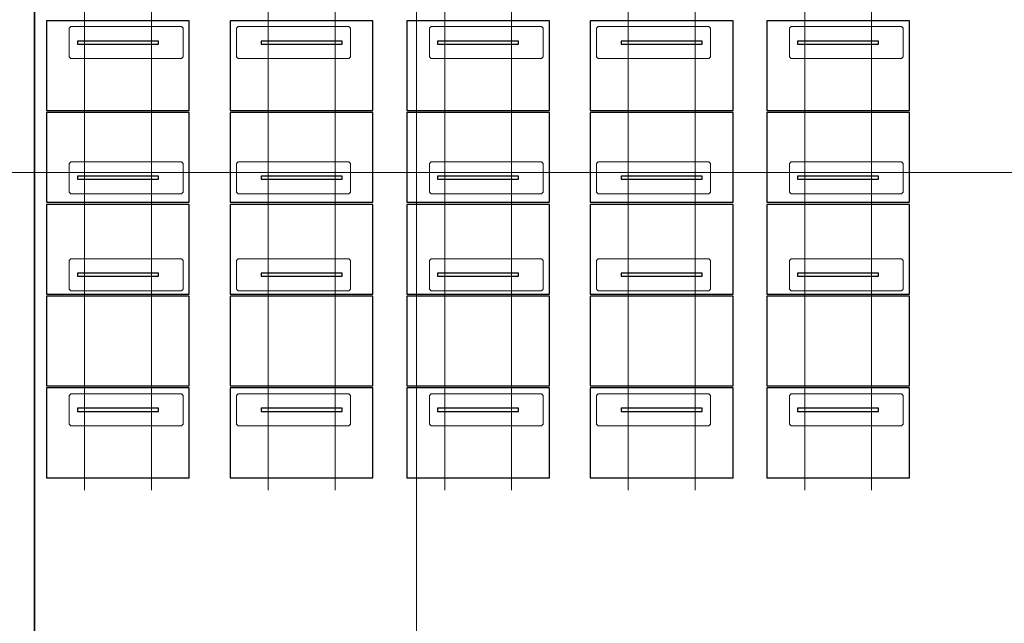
# Model space of a CAD drawing. Extents: x -720 to 300, y 62 to 1112.
# Tile 9 of 60: x -554 to -313, y 440 to 587. Entities that reach past the tile are written whole.
import ezdxf
from ezdxf.lldxf.tags import DXFTag

# ---------------------------------------------------------------- set-up
doc = ezdxf.new("R2010")
doc.units = 0
doc.layers.get('0').update_dxf_attribs({"lineweight": 13})
for name, color, linetype, lineweight in [('3_Solarbase', 7, 'Continuous', 25), ('70 -71 Achsen- 1 Gebäudeachsen', 7, 'STRICHPUNKT2-A06DN9U3MF', 18), ('E_PV_Aufstellzone', 7, 'grob', 35)]:
    doc.layers.add(name, color=color, linetype=linetype, lineweight=lineweight)
doc.layers.add('E_ST_Tragsystem', color=7, linetype='Continuous', lineweight=18, true_color=0x006666)
doc.layers.add('Modules', color=7, linetype='Continuous', lineweight=25, true_color=0xffa500)
tags = doc.linetypes.add('grob', pattern=[14, 3, -8, 3]).pattern_tags.tags
tags[8:9] = [DXFTag(74, 4), DXFTag(75, 0), DXFTag(340, '0'), DXFTag(46, 0.0), DXFTag(50, 0.0), DXFTag(44, 0.0), DXFTag(45, 0.0)]
tags[6:7] = [DXFTag(74, 4), DXFTag(75, 0), DXFTag(340, '0'), DXFTag(46, 0.0), DXFTag(50, 0.0), DXFTag(44, 0.0), DXFTag(45, 0.0)]
tags[4:5] = [DXFTag(74, 4), DXFTag(75, 0), DXFTag(340, '0'), DXFTag(46, 0.0), DXFTag(50, 0.0), DXFTag(44, 0.0), DXFTag(45, 0.0)]
tags = doc.linetypes.add('STRICHPUNKT2-A06DN9U3MF', pattern=[12.7, 6.35, -3.175, 0, -3.175]).pattern_tags.tags
tags[10:11] = [DXFTag(74, 4), DXFTag(75, 0), DXFTag(340, '0'), DXFTag(46, 0.0), DXFTag(50, 0.0), DXFTag(44, 0.0), DXFTag(45, 0.0)]
tags[8:9] = [DXFTag(74, 4), DXFTag(75, 0), DXFTag(340, '0'), DXFTag(46, 0.0), DXFTag(50, 0.0), DXFTag(44, 0.0), DXFTag(45, 0.0)]
tags[6:7] = [DXFTag(74, 4), DXFTag(75, 0), DXFTag(340, '0'), DXFTag(46, 0.0), DXFTag(50, 0.0), DXFTag(44, 0.0), DXFTag(45, 0.0)]
tags[4:5] = [DXFTag(74, 4), DXFTag(75, 0), DXFTag(340, '0'), DXFTag(46, 0.0), DXFTag(50, 0.0), DXFTag(44, 0.0), DXFTag(45, 0.0)]

# ---------------------------------------------------------------- blocks, each defined once
blk = doc.blocks.new('Referenz-A06DN9U5MF')
at = {"layer": '70 -71 Achsen- 1 Gebäudeachsen', "color": 0, "linetype": 'STRICHPUNKT2-A06DN9U3MF', "ltscale": 0.18}
for p, q in [((-456.85, 1084.85), (-456.85, 85.41)), ((-682.49, 549.91), (76.46, 549.91))]:
    blk.add_line(p, q, dxfattribs=at)
blk = doc.blocks.new('Polygon-A06DN9U7MF')
at = {"color": 0, "linetype": 'ByBlock', "lineweight": -2, "ltscale": 0.7}
blk.add_line((-550.14, 253.13), (-550.14, 680.02), dxfattribs=at)
blk = doc.blocks.new('Blockreferenz-A06DN9U9MF')
at = {"layer": '3_Solarbase', "color": 0}
for p, q in [((-475.02, 581.99), (-494.82, 581.99)), ((-494.82, 581.99), (-494.82, 581.23)), ((-494.82, 581.23), (-475.02, 581.23)), ((-475.02, 581.23), (-475.02, 581.99))]:
    blk.add_line(p, q, dxfattribs=at)
blk = doc.blocks.new('Blockreferenz-A06DN9UDMF')
at = {"layer": '3_Solarbase', "color": 0}
for p, q in [((-475.02, 548.99), (-494.82, 548.99)), ((-494.82, 548.99), (-494.82, 548.23)), ((-475.02, 548.23), (-475.02, 548.99)), ((-494.82, 548.23), (-475.02, 548.23))]:
    blk.add_line(p, q, dxfattribs=at)
blk = doc.blocks.new('Blockreferenz-A06DN9UFMF')
at = {"layer": '3_Solarbase', "color": 0}
for p, q in [((-519.88, 581.99), (-539.68, 581.99)), ((-539.68, 581.99), (-539.68, 581.23)), ((-539.68, 581.23), (-519.88, 581.23)), ((-519.88, 581.23), (-519.88, 581.99))]:
    blk.add_line(p, q, dxfattribs=at)
blk = doc.blocks.new('Blockreferenz-A06DN9UPMF')
at = {"layer": '3_Solarbase', "color": 0}
for p, q in [((-387.06, 581.99), (-406.86, 581.99)), ((-406.86, 581.99), (-406.86, 581.23)), ((-406.86, 581.23), (-387.06, 581.23)), ((-387.06, 581.23), (-387.06, 581.99))]:
    blk.add_line(p, q, dxfattribs=at)
blk = doc.blocks.new('Blockreferenz-A06DN9URMF')
at = {"layer": '3_Solarbase', "color": 0}
for p, q in [((-475.02, 581.99), (-494.82, 581.99)), ((-494.82, 581.99), (-494.82, 581.23)), ((-494.82, 581.23), (-475.02, 581.23)), ((-475.02, 581.23), (-475.02, 581.99))]:
    blk.add_line(p, q, dxfattribs=at)
blk = doc.blocks.new('Blockreferenz-A06DN9UXMF')
at = {"layer": '3_Solarbase', "color": 0}
for p, q in [((-431.92, 548.99), (-451.72, 548.99)), ((-451.72, 548.99), (-451.72, 548.23)), ((-431.92, 548.23), (-431.92, 548.99)), ((-451.72, 548.23), (-431.92, 548.23))]:
    blk.add_line(p, q, dxfattribs=at)
blk = doc.blocks.new('Blockreferenz-A06DN9V1MF')
at = {"layer": '3_Solarbase', "color": 0}
for p, q in [((-431.92, 581.99), (-451.72, 581.99)), ((-451.72, 581.99), (-451.72, 581.23)), ((-451.72, 581.23), (-431.92, 581.23)), ((-431.92, 581.23), (-431.92, 581.99))]:
    blk.add_line(p, q, dxfattribs=at)
blk = doc.blocks.new('Blockreferenz-A06DN9V7MF')
at = {"layer": '3_Solarbase', "color": 0}
for p, q in [((-431.92, 548.99), (-451.72, 548.99)), ((-451.72, 548.99), (-451.72, 548.23)), ((-431.92, 548.23), (-431.92, 548.99)), ((-451.72, 548.23), (-431.92, 548.23))]:
    blk.add_line(p, q, dxfattribs=at)
blk = doc.blocks.new('Blockreferenz-A06DN9VDMF')
at = {"layer": '3_Solarbase', "color": 0}
for p, q in [((-387.06, 581.99), (-406.86, 581.99)), ((-406.86, 581.99), (-406.86, 581.23)), ((-406.86, 581.23), (-387.06, 581.23)), ((-387.06, 581.23), (-387.06, 581.99))]:
    blk.add_line(p, q, dxfattribs=at)
blk = doc.blocks.new('Blockreferenz-A06DN9VHMF')
at = {"layer": '3_Solarbase', "color": 0}
for p, q in [((-387.06, 548.99), (-406.86, 548.99)), ((-406.86, 548.99), (-406.86, 548.23)), ((-387.06, 548.23), (-387.06, 548.99)), ((-406.86, 548.23), (-387.06, 548.23))]:
    blk.add_line(p, q, dxfattribs=at)
blk = doc.blocks.new('Blockreferenz-A06DN9VVMF')
at = {"color": 96, "lineweight": -2, "true_color": 0x008000}
for p, q in [((-541.67, 552.11), (-541.27, 552.51)), ((-541.67, 545.11), (-541.67, 552.11)), ((-541.27, 552.51), (-514.27, 552.51)), ((-514.27, 552.51), (-513.87, 552.11)), ((-513.87, 552.11), (-513.87, 545.11)), ((-541.27, 544.71), (-541.67, 545.11)), ((-514.27, 544.71), (-541.27, 544.71)), ((-513.87, 545.11), (-514.27, 544.71))]:
    blk.add_line(p, q, dxfattribs=at)
blk = doc.blocks.new('Blockreferenz-A06DN9W1MF')
at = {"layer": 'Modules'}
for p, q in [((-424.39, 564.53), (-459.25, 564.53)), ((-459.25, 564.53), (-459.25, 542.61)), ((-424.39, 542.61), (-424.39, 564.53)), ((-459.25, 542.61), (-424.39, 542.61))]:
    blk.add_line(p, q, dxfattribs=at)
blk = doc.blocks.new('Blockreferenz-A06DN9W3MF')
at = {"layer": 'Modules'}
for p, q in [((-467.49, 564.53), (-502.35, 564.53)), ((-502.35, 564.53), (-502.35, 542.61)), ((-467.49, 542.61), (-467.49, 564.53)), ((-502.35, 542.61), (-467.49, 542.61))]:
    blk.add_line(p, q, dxfattribs=at)
blk = doc.blocks.new('Blockreferenz-A06DN9W5MF')
at = {"layer": 'Modules'}
for p, q in [((-379.53, 564.53), (-414.39, 564.53)), ((-414.39, 564.53), (-414.39, 542.61)), ((-379.53, 542.61), (-379.53, 564.53)), ((-414.39, 542.61), (-379.53, 542.61))]:
    blk.add_line(p, q, dxfattribs=at)
blk = doc.blocks.new('Blockreferenz-A06DN9WLMF')
at = {"layer": 'Modules'}
for p, q in [((-512.35, 564.53), (-547.21, 564.53)), ((-547.21, 564.53), (-547.21, 542.61)), ((-512.35, 542.61), (-512.35, 564.53)), ((-547.21, 542.61), (-512.35, 542.61))]:
    blk.add_line(p, q, dxfattribs=at)
blk = doc.blocks.new('Blockreferenz-A06DN9WPMF')
at = {"layer": 'Modules'}
for p, q in [((-512.35, 586.95), (-547.21, 586.95)), ((-547.21, 586.95), (-547.21, 565.03)), ((-512.35, 565.03), (-512.35, 586.95)), ((-547.21, 565.03), (-512.35, 565.03))]:
    blk.add_line(p, q, dxfattribs=at)
blk = doc.blocks.new('Blockreferenz-A06DN9WTMF')
at = {"color": 96, "lineweight": -2, "true_color": 0x008000}
for p, q in [((-541.67, 585.11), (-541.27, 585.51)), ((-541.67, 578.11), (-541.67, 585.11)), ((-541.27, 585.51), (-514.27, 585.51)), ((-514.27, 585.51), (-513.87, 585.11)), ((-513.87, 585.11), (-513.87, 578.11)), ((-541.27, 577.71), (-541.67, 578.11)), ((-514.27, 577.71), (-541.27, 577.71)), ((-513.87, 578.11), (-514.27, 577.71))]:
    blk.add_line(p, q, dxfattribs=at)
blk = doc.blocks.new('Blockreferenz-A06DN9WZMF')
at = {"color": 96, "lineweight": -2, "true_color": 0x008000}
for p, q in [((-500.81, 585.11), (-500.41, 585.51)), ((-500.81, 578.11), (-500.81, 585.11)), ((-500.41, 585.51), (-473.41, 585.51)), ((-473.41, 585.51), (-473.01, 585.11)), ((-473.01, 585.11), (-473.01, 578.11)), ((-500.41, 577.71), (-500.81, 578.11)), ((-473.41, 577.71), (-500.41, 577.71)), ((-473.01, 578.11), (-473.41, 577.71))]:
    blk.add_line(p, q, dxfattribs=at)
blk = doc.blocks.new('Blockreferenz-A06DN9X1MF')
at = {"color": 96, "lineweight": -2, "true_color": 0x008000}
for p, q in [((-500.81, 552.11), (-500.41, 552.51)), ((-500.81, 545.11), (-500.81, 552.11)), ((-500.41, 552.51), (-473.41, 552.51)), ((-473.41, 552.51), (-473.01, 552.11)), ((-473.01, 552.11), (-473.01, 545.11)), ((-500.41, 544.71), (-500.81, 545.11)), ((-473.41, 544.71), (-500.41, 544.71)), ((-473.01, 545.11), (-473.41, 544.71))]:
    blk.add_line(p, q, dxfattribs=at)
blk = doc.blocks.new('Blockreferenz-A06DN9XDMF')
at = {"color": 96, "lineweight": -2, "true_color": 0x008000}
for p, q in [((-453.71, 552.11), (-453.31, 552.51)), ((-453.71, 545.11), (-453.71, 552.11)), ((-453.31, 552.51), (-426.31, 552.51)), ((-426.31, 552.51), (-425.91, 552.11)), ((-425.91, 552.11), (-425.91, 545.11)), ((-453.31, 544.71), (-453.71, 545.11)), ((-426.31, 544.71), (-453.31, 544.71)), ((-425.91, 545.11), (-426.31, 544.71))]:
    blk.add_line(p, q, dxfattribs=at)
blk = doc.blocks.new('Blockreferenz-A06DN9XLMF')
at = {"layer": 'Modules'}
for p, q in [((-467.49, 586.95), (-502.35, 586.95)), ((-502.35, 586.95), (-502.35, 565.03)), ((-467.49, 565.03), (-467.49, 586.95)), ((-502.35, 565.03), (-467.49, 565.03))]:
    blk.add_line(p, q, dxfattribs=at)
blk = doc.blocks.new('Blockreferenz-A06DN9XRMF')
at = {"color": 96, "lineweight": -2, "true_color": 0x008000}
for p, q in [((-412.85, 552.11), (-412.45, 552.51)), ((-412.85, 545.11), (-412.85, 552.11)), ((-412.45, 552.51), (-385.45, 552.51)), ((-385.45, 552.51), (-385.05, 552.11)), ((-385.05, 552.11), (-385.05, 545.11)), ((-412.45, 544.71), (-412.85, 545.11)), ((-385.45, 544.71), (-412.45, 544.71)), ((-385.05, 545.11), (-385.45, 544.71))]:
    blk.add_line(p, q, dxfattribs=at)
blk = doc.blocks.new('Blockreferenz-A06DN9XTMF')
at = {"layer": 'Modules'}
for p, q in [((-424.39, 586.95), (-459.25, 586.95)), ((-459.25, 586.95), (-459.25, 565.03)), ((-424.39, 565.03), (-424.39, 586.95)), ((-459.25, 565.03), (-424.39, 565.03))]:
    blk.add_line(p, q, dxfattribs=at)
blk = doc.blocks.new('Blockreferenz-A06DN9XVMF')
at = {"layer": '3_Solarbase', "color": 0}
for p, q in [((-519.88, 548.99), (-539.68, 548.99)), ((-539.68, 548.99), (-539.68, 548.23)), ((-519.88, 548.23), (-519.88, 548.99)), ((-539.68, 548.23), (-519.88, 548.23))]:
    blk.add_line(p, q, dxfattribs=at)
blk = doc.blocks.new('Blockreferenz-A06DN9XXMF')
at = {"color": 96, "lineweight": -2, "true_color": 0x008000}
for p, q in [((-412.85, 585.11), (-412.45, 585.51)), ((-412.85, 578.11), (-412.85, 585.11)), ((-412.45, 585.51), (-385.45, 585.51)), ((-385.45, 585.51), (-385.05, 585.11)), ((-385.05, 585.11), (-385.05, 578.11)), ((-412.45, 577.71), (-412.85, 578.11)), ((-385.45, 577.71), (-412.45, 577.71)), ((-385.05, 578.11), (-385.45, 577.71))]:
    blk.add_line(p, q, dxfattribs=at)
blk = doc.blocks.new('Blockreferenz-A06DN9Y5MF')
at = {"color": 96, "lineweight": -2, "true_color": 0x008000}
for p, q in [((-453.71, 585.11), (-453.31, 585.51)), ((-453.71, 578.11), (-453.71, 585.11)), ((-453.31, 585.51), (-426.31, 585.51)), ((-426.31, 585.51), (-425.91, 585.11)), ((-425.91, 585.11), (-425.91, 578.11)), ((-453.31, 577.71), (-453.71, 578.11)), ((-426.31, 577.71), (-453.31, 577.71)), ((-425.91, 578.11), (-426.31, 577.71))]:
    blk.add_line(p, q, dxfattribs=at)
blk = doc.blocks.new('Blockreferenz-A06DN9Y7MF')
at = {"layer": '3_Solarbase', "color": 0}
for p, q in [((-475.02, 548.99), (-494.82, 548.99)), ((-494.82, 548.99), (-494.82, 548.23)), ((-475.02, 548.23), (-475.02, 548.99)), ((-494.82, 548.23), (-475.02, 548.23))]:
    blk.add_line(p, q, dxfattribs=at)
blk = doc.blocks.new('Blockreferenz-A06DN9YFMF')
at = {"layer": 'Modules'}
for p, q in [((-379.53, 586.95), (-414.39, 586.95)), ((-414.39, 586.95), (-414.39, 565.03)), ((-379.53, 565.03), (-379.53, 586.95)), ((-414.39, 565.03), (-379.53, 565.03))]:
    blk.add_line(p, q, dxfattribs=at)
blk = doc.blocks.new('Blockreferenz-A06DN9YLMF')
at = {"layer": '3_Solarbase', "color": 0}
for p, q in [((-519.88, 548.99), (-539.68, 548.99)), ((-539.68, 548.99), (-539.68, 548.23)), ((-519.88, 548.23), (-519.88, 548.99)), ((-539.68, 548.23), (-519.88, 548.23))]:
    blk.add_line(p, q, dxfattribs=at)
blk = doc.blocks.new('Blockreferenz-A06DN9YPMF')
at = {"layer": '3_Solarbase', "color": 0}
for p, q in [((-519.88, 581.99), (-539.68, 581.99)), ((-539.68, 581.99), (-539.68, 581.23)), ((-539.68, 581.23), (-519.88, 581.23)), ((-519.88, 581.23), (-519.88, 581.99))]:
    blk.add_line(p, q, dxfattribs=at)
blk = doc.blocks.new('Blockreferenz-A06DN9YZMF')
at = {"layer": '3_Solarbase', "color": 0}
for p, q in [((-431.92, 581.99), (-451.72, 581.99)), ((-451.72, 581.99), (-451.72, 581.23)), ((-451.72, 581.23), (-431.92, 581.23)), ((-431.92, 581.23), (-431.92, 581.99))]:
    blk.add_line(p, q, dxfattribs=at)
blk = doc.blocks.new('Blockreferenz-A06DN9Z3MF')
at = {"layer": '3_Solarbase', "color": 0}
for p, q in [((-387.06, 548.99), (-406.86, 548.99)), ((-406.86, 548.99), (-406.86, 548.23)), ((-387.06, 548.23), (-387.06, 548.99)), ((-406.86, 548.23), (-387.06, 548.23))]:
    blk.add_line(p, q, dxfattribs=at)
blk = doc.blocks.new('Blockreferenz-A06DN9Z9MF')
at = {"layer": '3_Solarbase', "color": 0}
for p, q in [((-343.96, 548.99), (-363.76, 548.99)), ((-363.76, 548.99), (-363.76, 548.23)), ((-343.96, 548.23), (-343.96, 548.99)), ((-363.76, 548.23), (-343.96, 548.23))]:
    blk.add_line(p, q, dxfattribs=at)
blk = doc.blocks.new('Blockreferenz-A06DN9ZDMF')
at = {"layer": '3_Solarbase', "color": 0}
for p, q in [((-343.96, 581.99), (-363.76, 581.99)), ((-363.76, 581.99), (-363.76, 581.23)), ((-363.76, 581.23), (-343.96, 581.23)), ((-343.96, 581.23), (-343.96, 581.99))]:
    blk.add_line(p, q, dxfattribs=at)
blk = doc.blocks.new('Blockreferenz-A06DN9ZHMF')
at = {"layer": '3_Solarbase', "color": 0}
for p, q in [((-343.96, 548.99), (-363.76, 548.99)), ((-363.76, 548.99), (-363.76, 548.23)), ((-343.96, 548.23), (-343.96, 548.99)), ((-363.76, 548.23), (-343.96, 548.23))]:
    blk.add_line(p, q, dxfattribs=at)
blk = doc.blocks.new('Blockreferenz-A06DN9ZNMF')
at = {"layer": 'Modules'}
for p, q in [((-336.43, 564.53), (-371.29, 564.53)), ((-371.29, 564.53), (-371.29, 542.61)), ((-336.43, 542.61), (-336.43, 564.53)), ((-371.29, 542.61), (-336.43, 542.61))]:
    blk.add_line(p, q, dxfattribs=at)
blk = doc.blocks.new('Blockreferenz-A06DN9ZTMF')
at = {"color": 96, "lineweight": -2, "true_color": 0x008000}
for p, q in [((-365.75, 552.11), (-365.35, 552.51)), ((-365.75, 545.11), (-365.75, 552.11)), ((-365.35, 552.51), (-338.35, 552.51)), ((-338.35, 552.51), (-337.95, 552.11)), ((-337.95, 552.11), (-337.95, 545.11)), ((-365.35, 544.71), (-365.75, 545.11)), ((-338.35, 544.71), (-365.35, 544.71)), ((-337.95, 545.11), (-338.35, 544.71))]:
    blk.add_line(p, q, dxfattribs=at)
blk = doc.blocks.new('Blockreferenz-A06DNA01MF')
at = {"layer": 'Modules'}
for p, q in [((-336.43, 586.95), (-371.29, 586.95)), ((-371.29, 586.95), (-371.29, 565.03)), ((-336.43, 565.03), (-336.43, 586.95)), ((-371.29, 565.03), (-336.43, 565.03))]:
    blk.add_line(p, q, dxfattribs=at)
blk = doc.blocks.new('Blockreferenz-A06DNA07MF')
at = {"color": 96, "lineweight": -2, "true_color": 0x008000}
for p, q in [((-365.75, 585.11), (-365.35, 585.51)), ((-365.75, 578.11), (-365.75, 585.11)), ((-365.35, 585.51), (-338.35, 585.51)), ((-338.35, 585.51), (-337.95, 585.11)), ((-337.95, 585.11), (-337.95, 578.11)), ((-365.35, 577.71), (-365.75, 578.11)), ((-338.35, 577.71), (-365.35, 577.71)), ((-337.95, 578.11), (-338.35, 577.71))]:
    blk.add_line(p, q, dxfattribs=at)
blk = doc.blocks.new('Blockreferenz-A06DNA0BMF')
at = {"layer": '3_Solarbase', "color": 0}
for p, q in [((-343.96, 581.99), (-363.76, 581.99)), ((-363.76, 581.99), (-363.76, 581.23)), ((-363.76, 581.23), (-343.96, 581.23)), ((-343.96, 581.23), (-343.96, 581.99))]:
    blk.add_line(p, q, dxfattribs=at)
blk = doc.blocks.new('Blockreferenz-A06DNA0DMF')
at = {"layer": '3_Solarbase', "color": 0}
for p, q in [((-475.02, 492.31), (-494.82, 492.31)), ((-494.82, 492.31), (-494.82, 491.55)), ((-494.82, 491.55), (-475.02, 491.55)), ((-475.02, 491.55), (-475.02, 492.31))]:
    blk.add_line(p, q, dxfattribs=at)
blk = doc.blocks.new('Blockreferenz-A06DNA0FMF')
at = {"layer": '3_Solarbase', "color": 0}
for p, q in [((-431.92, 525.31), (-451.72, 525.31)), ((-451.72, 525.31), (-451.72, 524.55)), ((-451.72, 524.55), (-431.92, 524.55)), ((-431.92, 524.55), (-431.92, 525.31))]:
    blk.add_line(p, q, dxfattribs=at)
blk = doc.blocks.new('Blockreferenz-A06DNA0HMF')
at = {"layer": '3_Solarbase', "color": 0}
for p, q in [((-519.88, 492.31), (-539.68, 492.31)), ((-539.68, 492.31), (-539.68, 491.55)), ((-539.68, 491.55), (-519.88, 491.55)), ((-519.88, 491.55), (-519.88, 492.31))]:
    blk.add_line(p, q, dxfattribs=at)
blk = doc.blocks.new('Blockreferenz-A06DNA0JMF')
at = {"layer": '3_Solarbase', "color": 0}
for p, q in [((-519.88, 525.31), (-539.68, 525.31)), ((-539.68, 525.31), (-539.68, 524.55)), ((-539.68, 524.55), (-519.88, 524.55)), ((-519.88, 524.55), (-519.88, 525.31))]:
    blk.add_line(p, q, dxfattribs=at)
blk = doc.blocks.new('Blockreferenz-A06DNA0LMF')
at = {"layer": '3_Solarbase', "color": 0}
for p, q in [((-387.06, 492.31), (-406.86, 492.31)), ((-406.86, 492.31), (-406.86, 491.55)), ((-406.86, 491.55), (-387.06, 491.55)), ((-387.06, 491.55), (-387.06, 492.31))]:
    blk.add_line(p, q, dxfattribs=at)
blk = doc.blocks.new('Blockreferenz-A06DNA0NMF')
at = {"layer": '3_Solarbase', "color": 0}
for p, q in [((-475.02, 492.31), (-494.82, 492.31)), ((-494.82, 492.31), (-494.82, 491.55)), ((-494.82, 491.55), (-475.02, 491.55)), ((-475.02, 491.55), (-475.02, 492.31))]:
    blk.add_line(p, q, dxfattribs=at)
blk = doc.blocks.new('Blockreferenz-A06DNA0PMF')
at = {"layer": '3_Solarbase', "color": 0}
for p, q in [((-431.92, 492.31), (-451.72, 492.31)), ((-451.72, 492.31), (-451.72, 491.55)), ((-451.72, 491.55), (-431.92, 491.55)), ((-431.92, 491.55), (-431.92, 492.31))]:
    blk.add_line(p, q, dxfattribs=at)
blk = doc.blocks.new('Blockreferenz-A06DNA0RMF')
at = {"layer": '3_Solarbase', "color": 0}
for p, q in [((-431.92, 525.31), (-451.72, 525.31)), ((-451.72, 525.31), (-451.72, 524.55)), ((-451.72, 524.55), (-431.92, 524.55)), ((-431.92, 524.55), (-431.92, 525.31))]:
    blk.add_line(p, q, dxfattribs=at)
blk = doc.blocks.new('Blockreferenz-A06DNA0TMF')
at = {"layer": '3_Solarbase', "color": 0}
for p, q in [((-387.06, 492.31), (-406.86, 492.31)), ((-406.86, 492.31), (-406.86, 491.55)), ((-406.86, 491.55), (-387.06, 491.55)), ((-387.06, 491.55), (-387.06, 492.31))]:
    blk.add_line(p, q, dxfattribs=at)
blk = doc.blocks.new('Blockreferenz-A06DNA0VMF')
at = {"layer": '3_Solarbase', "color": 0}
for p, q in [((-387.06, 525.31), (-406.86, 525.31)), ((-406.86, 525.31), (-406.86, 524.55)), ((-406.86, 524.55), (-387.06, 524.55)), ((-387.06, 524.55), (-387.06, 525.31))]:
    blk.add_line(p, q, dxfattribs=at)
blk = doc.blocks.new('Blockreferenz-A06DNA0XMF')
at = {"color": 96, "lineweight": -2, "true_color": 0x008000}
for p, q in [((-541.67, 528.43), (-541.27, 528.83)), ((-541.67, 521.43), (-541.67, 528.43)), ((-541.27, 528.83), (-514.27, 528.83)), ((-514.27, 528.83), (-513.87, 528.43)), ((-513.87, 528.43), (-513.87, 521.43)), ((-541.27, 521.03), (-541.67, 521.43)), ((-514.27, 521.03), (-541.27, 521.03)), ((-513.87, 521.43), (-514.27, 521.03))]:
    blk.add_line(p, q, dxfattribs=at)
blk = doc.blocks.new('Blockreferenz-A06DNA0ZMF')
at = {"layer": 'Modules'}
for p, q in [((-512.35, 542.11), (-547.21, 542.11)), ((-547.21, 542.11), (-547.21, 520.19)), ((-512.35, 520.19), (-512.35, 542.11)), ((-547.21, 520.19), (-512.35, 520.19))]:
    blk.add_line(p, q, dxfattribs=at)
blk = doc.blocks.new('Blockreferenz-A06DNA11MF')
at = {"layer": 'Modules'}
for p, q in [((-379.53, 542.11), (-414.39, 542.11)), ((-414.39, 542.11), (-414.39, 520.19)), ((-379.53, 520.19), (-379.53, 542.11)), ((-414.39, 520.19), (-379.53, 520.19))]:
    blk.add_line(p, q, dxfattribs=at)
blk = doc.blocks.new('Blockreferenz-A06DNA13MF')
at = {"layer": 'Modules'}
for p, q in [((-467.49, 519.69), (-502.35, 519.69)), ((-502.35, 519.69), (-502.35, 497.77)), ((-467.49, 497.77), (-467.49, 519.69)), ((-502.35, 497.77), (-467.49, 497.77))]:
    blk.add_line(p, q, dxfattribs=at)
blk = doc.blocks.new('Blockreferenz-A06DNA15MF')
at = {"layer": 'Modules'}
for p, q in [((-512.35, 497.27), (-547.21, 497.27)), ((-547.21, 497.27), (-547.21, 475.35)), ((-512.35, 475.35), (-512.35, 497.27)), ((-547.21, 475.35), (-512.35, 475.35))]:
    blk.add_line(p, q, dxfattribs=at)
blk = doc.blocks.new('Blockreferenz-A06DNA17MF')
at = {"color": 96, "lineweight": -2, "true_color": 0x008000}
for p, q in [((-541.67, 495.43), (-541.27, 495.83)), ((-541.27, 495.83), (-514.27, 495.83)), ((-514.27, 495.83), (-513.87, 495.43)), ((-541.67, 488.43), (-541.67, 495.43)), ((-513.87, 495.43), (-513.87, 488.43)), ((-541.27, 488.03), (-541.67, 488.43)), ((-513.87, 488.43), (-514.27, 488.03)), ((-514.27, 488.03), (-541.27, 488.03))]:
    blk.add_line(p, q, dxfattribs=at)
blk = doc.blocks.new('Blockreferenz-A06DNA19MF')
at = {"layer": 'Modules'}
for p, q in [((-467.49, 542.11), (-502.35, 542.11)), ((-502.35, 542.11), (-502.35, 520.19)), ((-467.49, 520.19), (-467.49, 542.11)), ((-502.35, 520.19), (-467.49, 520.19))]:
    blk.add_line(p, q, dxfattribs=at)
blk = doc.blocks.new('Blockreferenz-A06DNA1BMF')
at = {"color": 96, "lineweight": -2, "true_color": 0x008000}
for p, q in [((-500.81, 495.43), (-500.41, 495.83)), ((-500.41, 495.83), (-473.41, 495.83)), ((-473.41, 495.83), (-473.01, 495.43)), ((-500.81, 488.43), (-500.81, 495.43)), ((-473.01, 495.43), (-473.01, 488.43)), ((-500.41, 488.03), (-500.81, 488.43)), ((-473.01, 488.43), (-473.41, 488.03)), ((-473.41, 488.03), (-500.41, 488.03))]:
    blk.add_line(p, q, dxfattribs=at)
blk = doc.blocks.new('Blockreferenz-A06DNA1DMF')
at = {"color": 96, "lineweight": -2, "true_color": 0x008000}
for p, q in [((-500.81, 528.43), (-500.41, 528.83)), ((-500.81, 521.43), (-500.81, 528.43)), ((-500.41, 528.83), (-473.41, 528.83)), ((-473.41, 528.83), (-473.01, 528.43)), ((-473.01, 528.43), (-473.01, 521.43)), ((-500.41, 521.03), (-500.81, 521.43)), ((-473.41, 521.03), (-500.41, 521.03)), ((-473.01, 521.43), (-473.41, 521.03))]:
    blk.add_line(p, q, dxfattribs=at)
blk = doc.blocks.new('Blockreferenz-A06DNA1FMF')
at = {"layer": 'Modules'}
for p, q in [((-512.35, 519.69), (-547.21, 519.69)), ((-547.21, 519.69), (-547.21, 497.77)), ((-512.35, 497.77), (-512.35, 519.69)), ((-547.21, 497.77), (-512.35, 497.77))]:
    blk.add_line(p, q, dxfattribs=at)
blk = doc.blocks.new('Blockreferenz-A06DNA1HMF')
at = {"color": 96, "lineweight": -2, "true_color": 0x008000}
for p, q in [((-453.71, 528.43), (-453.31, 528.83)), ((-453.71, 521.43), (-453.71, 528.43)), ((-453.31, 528.83), (-426.31, 528.83)), ((-426.31, 528.83), (-425.91, 528.43)), ((-425.91, 528.43), (-425.91, 521.43)), ((-453.31, 521.03), (-453.71, 521.43)), ((-426.31, 521.03), (-453.31, 521.03)), ((-425.91, 521.43), (-426.31, 521.03))]:
    blk.add_line(p, q, dxfattribs=at)
blk = doc.blocks.new('Blockreferenz-A06DNA1JMF')
at = {"layer": 'Modules'}
for p, q in [((-467.49, 497.27), (-502.35, 497.27)), ((-502.35, 497.27), (-502.35, 475.35)), ((-467.49, 475.35), (-467.49, 497.27)), ((-502.35, 475.35), (-467.49, 475.35))]:
    blk.add_line(p, q, dxfattribs=at)
blk = doc.blocks.new('Blockreferenz-A06DNA1LMF')
at = {"layer": 'Modules'}
for p, q in [((-424.39, 497.27), (-459.25, 497.27)), ((-459.25, 497.27), (-459.25, 475.35)), ((-424.39, 475.35), (-424.39, 497.27)), ((-459.25, 475.35), (-424.39, 475.35))]:
    blk.add_line(p, q, dxfattribs=at)
blk = doc.blocks.new('Blockreferenz-A06DNA1NMF')
at = {"color": 96, "lineweight": -2, "true_color": 0x008000}
for p, q in [((-412.85, 495.43), (-412.45, 495.83)), ((-412.45, 495.83), (-385.45, 495.83)), ((-385.45, 495.83), (-385.05, 495.43)), ((-412.85, 488.43), (-412.85, 495.43)), ((-385.05, 495.43), (-385.05, 488.43)), ((-412.45, 488.03), (-412.85, 488.43)), ((-385.05, 488.43), (-385.45, 488.03)), ((-385.45, 488.03), (-412.45, 488.03))]:
    blk.add_line(p, q, dxfattribs=at)
blk = doc.blocks.new('Blockreferenz-A06DNA1PMF')
at = {"layer": 'Modules'}
for p, q in [((-424.39, 519.69), (-459.25, 519.69)), ((-459.25, 519.69), (-459.25, 497.77)), ((-424.39, 497.77), (-424.39, 519.69)), ((-459.25, 497.77), (-424.39, 497.77))]:
    blk.add_line(p, q, dxfattribs=at)
blk = doc.blocks.new('Blockreferenz-A06DNA1RMF')
at = {"color": 96, "lineweight": -2, "true_color": 0x008000}
for p, q in [((-412.85, 528.43), (-412.45, 528.83)), ((-412.85, 521.43), (-412.85, 528.43)), ((-412.45, 528.83), (-385.45, 528.83)), ((-385.45, 528.83), (-385.05, 528.43)), ((-385.05, 528.43), (-385.05, 521.43)), ((-412.45, 521.03), (-412.85, 521.43)), ((-385.45, 521.03), (-412.45, 521.03)), ((-385.05, 521.43), (-385.45, 521.03))]:
    blk.add_line(p, q, dxfattribs=at)
blk = doc.blocks.new('Blockreferenz-A06DNA1TMF')
at = {"layer": 'Modules'}
for p, q in [((-424.39, 542.11), (-459.25, 542.11)), ((-459.25, 542.11), (-459.25, 520.19)), ((-424.39, 520.19), (-424.39, 542.11)), ((-459.25, 520.19), (-424.39, 520.19))]:
    blk.add_line(p, q, dxfattribs=at)
blk = doc.blocks.new('Blockreferenz-A06DNA1VMF')
at = {"color": 96, "lineweight": -2, "true_color": 0x008000}
for p, q in [((-453.71, 495.43), (-453.31, 495.83)), ((-453.31, 495.83), (-426.31, 495.83)), ((-426.31, 495.83), (-425.91, 495.43)), ((-453.71, 488.43), (-453.71, 495.43)), ((-425.91, 495.43), (-425.91, 488.43)), ((-453.31, 488.03), (-453.71, 488.43)), ((-425.91, 488.43), (-426.31, 488.03)), ((-426.31, 488.03), (-453.31, 488.03))]:
    blk.add_line(p, q, dxfattribs=at)
blk = doc.blocks.new('Blockreferenz-A06DNA1XMF')
at = {"layer": '3_Solarbase', "color": 0}
for p, q in [((-475.02, 525.31), (-494.82, 525.31)), ((-494.82, 525.31), (-494.82, 524.55)), ((-494.82, 524.55), (-475.02, 524.55)), ((-475.02, 524.55), (-475.02, 525.31))]:
    blk.add_line(p, q, dxfattribs=at)
blk = doc.blocks.new('Blockreferenz-A06DNA1ZMF')
at = {"layer": 'Modules'}
for p, q in [((-379.53, 497.27), (-414.39, 497.27)), ((-414.39, 497.27), (-414.39, 475.35)), ((-379.53, 475.35), (-379.53, 497.27)), ((-414.39, 475.35), (-379.53, 475.35))]:
    blk.add_line(p, q, dxfattribs=at)
blk = doc.blocks.new('Blockreferenz-A06DNA21MF')
at = {"layer": 'Modules'}
for p, q in [((-379.53, 519.69), (-414.39, 519.69)), ((-414.39, 519.69), (-414.39, 497.77)), ((-379.53, 497.77), (-379.53, 519.69)), ((-414.39, 497.77), (-379.53, 497.77))]:
    blk.add_line(p, q, dxfattribs=at)
blk = doc.blocks.new('Blockreferenz-A06DNA23MF')
at = {"layer": '3_Solarbase', "color": 0}
for p, q in [((-519.88, 492.31), (-539.68, 492.31)), ((-539.68, 492.31), (-539.68, 491.55)), ((-539.68, 491.55), (-519.88, 491.55)), ((-519.88, 491.55), (-519.88, 492.31))]:
    blk.add_line(p, q, dxfattribs=at)
blk = doc.blocks.new('Blockreferenz-A06DNA25MF')
at = {"layer": '3_Solarbase', "color": 0}
for p, q in [((-519.88, 525.31), (-539.68, 525.31)), ((-539.68, 525.31), (-539.68, 524.55)), ((-539.68, 524.55), (-519.88, 524.55)), ((-519.88, 524.55), (-519.88, 525.31))]:
    blk.add_line(p, q, dxfattribs=at)
blk = doc.blocks.new('Blockreferenz-A06DNA27MF')
at = {"layer": '3_Solarbase', "color": 0}
for p, q in [((-387.06, 525.31), (-406.86, 525.31)), ((-406.86, 525.31), (-406.86, 524.55)), ((-406.86, 524.55), (-387.06, 524.55)), ((-387.06, 524.55), (-387.06, 525.31))]:
    blk.add_line(p, q, dxfattribs=at)
blk = doc.blocks.new('Blockreferenz-A06DNA29MF')
at = {"layer": '3_Solarbase', "color": 0}
for p, q in [((-431.92, 492.31), (-451.72, 492.31)), ((-451.72, 492.31), (-451.72, 491.55)), ((-451.72, 491.55), (-431.92, 491.55)), ((-431.92, 491.55), (-431.92, 492.31))]:
    blk.add_line(p, q, dxfattribs=at)
blk = doc.blocks.new('Blockreferenz-A06DNA2BMF')
at = {"layer": '3_Solarbase', "color": 0}
for p, q in [((-475.02, 525.31), (-494.82, 525.31)), ((-494.82, 525.31), (-494.82, 524.55)), ((-494.82, 524.55), (-475.02, 524.55)), ((-475.02, 524.55), (-475.02, 525.31))]:
    blk.add_line(p, q, dxfattribs=at)
blk = doc.blocks.new('Blockreferenz-A06DNA2DMF')
at = {"layer": '3_Solarbase', "color": 0}
for p, q in [((-343.96, 525.31), (-363.76, 525.31)), ((-363.76, 525.31), (-363.76, 524.55)), ((-363.76, 524.55), (-343.96, 524.55)), ((-343.96, 524.55), (-343.96, 525.31))]:
    blk.add_line(p, q, dxfattribs=at)
blk = doc.blocks.new('Blockreferenz-A06DNA2FMF')
at = {"layer": '3_Solarbase', "color": 0}
for p, q in [((-343.96, 492.31), (-363.76, 492.31)), ((-363.76, 492.31), (-363.76, 491.55)), ((-363.76, 491.55), (-343.96, 491.55)), ((-343.96, 491.55), (-343.96, 492.31))]:
    blk.add_line(p, q, dxfattribs=at)
blk = doc.blocks.new('Blockreferenz-A06DNA2HMF')
at = {"layer": '3_Solarbase', "color": 0}
for p, q in [((-343.96, 525.31), (-363.76, 525.31)), ((-363.76, 525.31), (-363.76, 524.55)), ((-363.76, 524.55), (-343.96, 524.55)), ((-343.96, 524.55), (-343.96, 525.31))]:
    blk.add_line(p, q, dxfattribs=at)
blk = doc.blocks.new('Blockreferenz-A06DNA2JMF')
at = {"color": 96, "lineweight": -2, "true_color": 0x008000}
for p, q in [((-365.75, 528.43), (-365.35, 528.83)), ((-365.75, 521.43), (-365.75, 528.43)), ((-365.35, 528.83), (-338.35, 528.83)), ((-338.35, 528.83), (-337.95, 528.43)), ((-337.95, 528.43), (-337.95, 521.43)), ((-365.35, 521.03), (-365.75, 521.43)), ((-338.35, 521.03), (-365.35, 521.03)), ((-337.95, 521.43), (-338.35, 521.03))]:
    blk.add_line(p, q, dxfattribs=at)
blk = doc.blocks.new('Blockreferenz-A06DNA2LMF')
at = {"layer": 'Modules'}
for p, q in [((-336.43, 497.27), (-371.29, 497.27)), ((-371.29, 497.27), (-371.29, 475.35)), ((-336.43, 475.35), (-336.43, 497.27)), ((-371.29, 475.35), (-336.43, 475.35))]:
    blk.add_line(p, q, dxfattribs=at)
blk = doc.blocks.new('Blockreferenz-A06DNA2NMF')
at = {"layer": 'Modules'}
for p, q in [((-336.43, 519.69), (-371.29, 519.69)), ((-371.29, 519.69), (-371.29, 497.77)), ((-336.43, 497.77), (-336.43, 519.69)), ((-371.29, 497.77), (-336.43, 497.77))]:
    blk.add_line(p, q, dxfattribs=at)
blk = doc.blocks.new('Blockreferenz-A06DNA2PMF')
at = {"layer": 'Modules'}
for p, q in [((-336.43, 542.11), (-371.29, 542.11)), ((-371.29, 542.11), (-371.29, 520.19)), ((-336.43, 520.19), (-336.43, 542.11)), ((-371.29, 520.19), (-336.43, 520.19))]:
    blk.add_line(p, q, dxfattribs=at)
blk = doc.blocks.new('Blockreferenz-A06DNA2RMF')
at = {"color": 96, "lineweight": -2, "true_color": 0x008000}
for p, q in [((-365.75, 495.43), (-365.35, 495.83)), ((-365.35, 495.83), (-338.35, 495.83)), ((-338.35, 495.83), (-337.95, 495.43)), ((-365.75, 488.43), (-365.75, 495.43)), ((-337.95, 495.43), (-337.95, 488.43)), ((-365.35, 488.03), (-365.75, 488.43)), ((-337.95, 488.43), (-338.35, 488.03)), ((-338.35, 488.03), (-365.35, 488.03))]:
    blk.add_line(p, q, dxfattribs=at)
blk = doc.blocks.new('Blockreferenz-A06DNA2TMF')
at = {"layer": '3_Solarbase', "color": 0}
for p, q in [((-343.96, 492.31), (-363.76, 492.31)), ((-363.76, 492.31), (-363.76, 491.55)), ((-363.76, 491.55), (-343.96, 491.55)), ((-343.96, 491.55), (-343.96, 492.31))]:
    blk.add_line(p, q, dxfattribs=at)

msp = doc.modelspace()

# ---------------------------------------------------------------- linework, layer by layer
at = {"layer": 'E_ST_Tragsystem', "color": 1, "ltscale": 0.18, "true_color": 0xff0000}
for p, q in [((-537.93, 540.61), (-537.93, 636.61)), ((-521.62, 540.61), (-521.62, 636.61)), ((-493.07, 540.61), (-493.07, 636.61)), ((-476.76, 540.61), (-476.76, 636.61)), ((-449.97, 540.61), (-449.97, 636.61)), ((-433.66, 540.61), (-433.66, 636.61)), ((-405.11, 540.61), (-405.11, 636.61)), ((-388.8, 540.61), (-388.8, 636.61)), ((-362.01, 540.61), (-362.01, 636.61)), ((-345.7, 540.61), (-345.7, 636.61)), ((-537.93, 472.33), (-537.93, 568.33)), ((-521.62, 472.33), (-521.62, 568.33)), ((-493.07, 472.33), (-493.07, 568.33)), ((-476.76, 472.33), (-476.76, 568.33)), ((-449.97, 472.33), (-449.97, 568.33)), ((-433.66, 472.33), (-433.66, 568.33)), ((-405.11, 472.33), (-405.11, 568.33)), ((-388.8, 472.33), (-388.8, 568.33)), ((-362.01, 472.33), (-362.01, 568.33)), ((-345.7, 472.33), (-345.7, 568.33))]:
    msp.add_line(p, q, dxfattribs=at)

# ---------------------------------------------------------------- block references
at = {"color": 8, "lineweight": 13, "ltscale": 0.13, "true_color": 0x808080}
msp.add_blockref('Referenz-A06DN9U5MF', (0, 0), dxfattribs=at)
at = {"layer": 'E_PV_Aufstellzone', "ltscale": 0.7}
msp.add_blockref('Polygon-A06DN9U7MF', (0, 0), dxfattribs=at)
at = {"layer": 'E_ST_Tragsystem', "color": 7, "ltscale": 0.18, "true_color": 0xffffff}
for name in ['Blockreferenz-A06DN9WPMF', 'Blockreferenz-A06DN9XLMF', 'Blockreferenz-A06DN9XTMF', 'Blockreferenz-A06DN9YFMF', 'Blockreferenz-A06DNA01MF', 'Blockreferenz-A06DN9WLMF', 'Blockreferenz-A06DN9W3MF', 'Blockreferenz-A06DN9W1MF', 'Blockreferenz-A06DN9W5MF', 'Blockreferenz-A06DN9ZNMF', 'Blockreferenz-A06DNA0ZMF', 'Blockreferenz-A06DNA19MF', 'Blockreferenz-A06DNA1TMF', 'Blockreferenz-A06DNA11MF', 'Blockreferenz-A06DNA2PMF', 'Blockreferenz-A06DNA1FMF', 'Blockreferenz-A06DNA13MF', 'Blockreferenz-A06DNA1PMF', 'Blockreferenz-A06DNA21MF', 'Blockreferenz-A06DNA2NMF', 'Blockreferenz-A06DNA15MF', 'Blockreferenz-A06DNA1JMF', 'Blockreferenz-A06DNA1LMF', 'Blockreferenz-A06DNA1ZMF', 'Blockreferenz-A06DNA2LMF']:
    msp.add_blockref(name, (0, 0), dxfattribs=at)
at = {"layer": 'E_ST_Tragsystem', "color": 0, "ltscale": 0.18}
for name in ['Blockreferenz-A06DN9WTMF', 'Blockreferenz-A06DN9WZMF', 'Blockreferenz-A06DN9Y5MF', 'Blockreferenz-A06DN9XXMF', 'Blockreferenz-A06DNA07MF', 'Blockreferenz-A06DN9VVMF', 'Blockreferenz-A06DN9X1MF', 'Blockreferenz-A06DN9XDMF', 'Blockreferenz-A06DN9XRMF', 'Blockreferenz-A06DN9ZTMF', 'Blockreferenz-A06DNA0XMF', 'Blockreferenz-A06DNA1DMF', 'Blockreferenz-A06DNA1HMF', 'Blockreferenz-A06DNA1RMF', 'Blockreferenz-A06DNA2JMF', 'Blockreferenz-A06DNA17MF', 'Blockreferenz-A06DNA1BMF', 'Blockreferenz-A06DNA1VMF', 'Blockreferenz-A06DNA1NMF', 'Blockreferenz-A06DNA2RMF']:
    msp.add_blockref(name, (0, 0), dxfattribs=at)
at = {"layer": 'E_ST_Tragsystem', "color": 5, "ltscale": 0.18, "true_color": 0x0000ff}
for name in ['Blockreferenz-A06DN9UFMF', 'Blockreferenz-A06DN9YPMF', 'Blockreferenz-A06DN9U9MF', 'Blockreferenz-A06DN9URMF', 'Blockreferenz-A06DN9V1MF', 'Blockreferenz-A06DN9YZMF', 'Blockreferenz-A06DN9UPMF', 'Blockreferenz-A06DN9VDMF', 'Blockreferenz-A06DN9ZDMF', 'Blockreferenz-A06DNA0BMF', 'Blockreferenz-A06DN9XVMF', 'Blockreferenz-A06DN9YLMF', 'Blockreferenz-A06DN9UDMF', 'Blockreferenz-A06DN9Y7MF', 'Blockreferenz-A06DN9UXMF', 'Blockreferenz-A06DN9V7MF', 'Blockreferenz-A06DN9VHMF', 'Blockreferenz-A06DN9Z3MF', 'Blockreferenz-A06DN9Z9MF', 'Blockreferenz-A06DN9ZHMF', 'Blockreferenz-A06DNA0JMF', 'Blockreferenz-A06DNA25MF', 'Blockreferenz-A06DNA1XMF', 'Blockreferenz-A06DNA2BMF', 'Blockreferenz-A06DNA0FMF', 'Blockreferenz-A06DNA0RMF', 'Blockreferenz-A06DNA0VMF', 'Blockreferenz-A06DNA27MF', 'Blockreferenz-A06DNA2DMF', 'Blockreferenz-A06DNA2HMF', 'Blockreferenz-A06DNA0HMF', 'Blockreferenz-A06DNA23MF', 'Blockreferenz-A06DNA0DMF', 'Blockreferenz-A06DNA0NMF', 'Blockreferenz-A06DNA0PMF', 'Blockreferenz-A06DNA29MF', 'Blockreferenz-A06DNA0LMF', 'Blockreferenz-A06DNA0TMF', 'Blockreferenz-A06DNA2FMF', 'Blockreferenz-A06DNA2TMF']:
    msp.add_blockref(name, (0, 0), dxfattribs=at)

doc.saveas('drawing.dxf')
